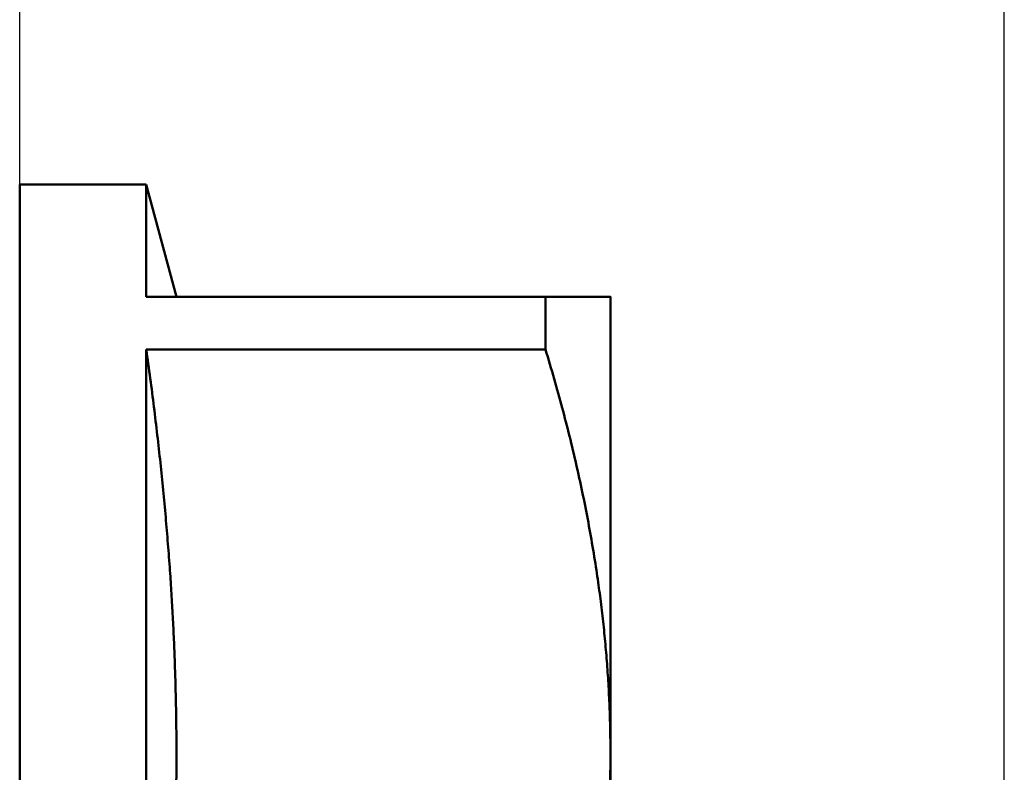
# Model space of a CAD drawing. Header units: millimetres. Extents: x -75 to 691, y -69 to 356.
# Tile 7 of 19: x 41 to 76, y 133 to 160. Entities that reach past the tile are written whole.
import ezdxf

# ---------------------------------------------------------------- set-up
doc = ezdxf.new("R2010")
doc.units = ezdxf.units.MM
doc.layers.add('Видимый контур (ГОСТ)', color=7, linetype='Continuous', lineweight=50)
doc.layers.add('Размер (ГОСТ)', color=7, linetype='Continuous', lineweight=25)
doc.styles.add('Обычный текст (ГОСТ)', font='GOST Common Italic.ttf')
doc.dimstyles.new('Обычный (ГОСТ)', dxfattribs={"dimtxt": 3.5, "dimasz": 3.5, "dimexe": 1, "dimexo": 0, "dimgap": 0.5, "dimtad": 1, "dimrnd": 1e-08, "dimtxsty": 'Обычный текст (ГОСТ)', "dimblk": 'Filled-1', "dimcen": 0.09, "dimdle": 15, "dimclrd": 256, "dimclre": 256, "dimclrt": 256, "dimazin": 2, "dimtfac": 0.714286, "dimtdec": 3, "dimtmove": 0, "dimatfit": 3, "dimfxl": 1, "dimtolj": 1, "dimlwd": 25, "dimlwe": 25, "dimarcsym": 0})

# ---------------------------------------------------------------- blocks, each defined once
blk = doc.blocks.new('Filled-1')
at = {"color": 0}
for p, q in [((0, 0), (-1, 0.143)), ((-1, 0.143), (-1, -0.143)), ((-1, 0), (0, 0)), ((-1, -0.143), (0, 0))]:
    blk.add_line(p, q, dxfattribs=at)
at = {"color": 0, "flags": 128}
blk.add_lwpolyline([(-1, -0.143), (0, 0), (-1, 0.143), (-1, -0.143)], dxfattribs=at)
at = {"color": 0}
blk.add_solid([(-1, -0.143), (0, 0), (-1, 0.143), (-1, -0.143)], dxfattribs=at)
blk = doc.blocks.new('*D8')
at = {"layer": 'Defpoints', "color": 0, "linetype": 'Continuous', "transparency": 16777216}
for p in [(76.153, 165.585), (41.153, 153.975), (76.153, 130.969)]:
    blk.add_point(p, dxfattribs=at)
at = {"layer": 'Размер (ГОСТ)', "linetype": 'Continuous', "lineweight": 25, "transparency": 16777216}
for p, q in [((41.153, 153.975), (41.153, 166.585)), ((76.153, 130.969), (76.153, 166.585)), ((44.653, 165.585), (72.653, 165.585))]:
    blk.add_line(p, q, dxfattribs=at)
at = {"layer": 'Размер (ГОСТ)', "linetype": 'Continuous', "lineweight": 25, "transparency": 16777216, "xscale": 3.5, "yscale": 3.5, "zscale": 3.5, "rotation": 180}
blk.add_blockref('Filled-1', (41.153, 165.585), dxfattribs=at)
at = {"layer": 'Размер (ГОСТ)', "linetype": 'Continuous', "lineweight": 25, "transparency": 16777216, "xscale": 3.5, "yscale": 3.5, "zscale": 3.5}
blk.add_blockref('Filled-1', (76.153, 165.585), dxfattribs=at)
at = {"layer": 'Размер (ГОСТ)', "linetype": 'Continuous', "lineweight": 25, "transparency": 16777216, "insert": (56.154, 169.585), "char_height": 3.5, "attachment_point": 1, "style": 'Обычный текст (ГОСТ)'}
blk.add_mtext('\\A1;35', dxfattribs=at)

msp = doc.modelspace()

# ---------------------------------------------------------------- linework, layer by layer
at = {"layer": 'Видимый контур (ГОСТ)'}
for p, q in [((41.1534, 80.9754), (41.1534, 153.9754)), ((41.1534, 153.9754), (45.6534, 153.9754)), ((45.6534, 149.9754), (45.6534, 153.9754)), ((46.7252, 149.9754), (45.6534, 153.9754)), ((59.844, 149.9754), (45.6534, 149.9754)), ((59.844, 149.9754), (59.844, 148.1129)), ((62.1534, 133.7254), (62.1534, 149.9754)), ((59.844, 148.1129), (45.6534, 148.1129)), ((45.6534, 119.3379), (45.6534, 148.1129)), ((62.1534, 101.2254), (62.1534, 133.7254))]:
    msp.add_line(p, q, dxfattribs=at)
for points, weights in [([(59.844, 149.9754), (62.1534, 149.9754), (62.1534, 149.9754)], [1.00824815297, 1.03455023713, 1]), ([(46.7252, 133.7254), (46.7252, 140.5021), (45.6534, 148.1129)], [1, 1.03030988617, 1]), ([(62.1534, 133.7254), (62.1534, 140.5021), (59.844, 148.1129)], [1, 1.03455023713, 1.00824815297]), ([(45.6534, 119.3379), (46.7252, 126.9486), (46.7252, 133.7254)], [1, 1.03030988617, 1]), ([(59.844, 119.3379), (62.1534, 126.9486), (62.1534, 133.7254)], [1.00824815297, 1.03455023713, 1])]:
    msp.add_rational_spline(points, weights, degree=2, dxfattribs=at)

# ---------------------------------------------------------------- dimensions: what is measured, and where the dimension line sits
at = {"layer": 'Размер (ГОСТ)', "linetype": 'Continuous', "lineweight": 25}
dim = msp.add_linear_dim(base=(76.1534, 165.5854), p1=(41.1534, 153.9754), p2=(76.1534, 130.9695), angle=180, dimstyle='Обычный (ГОСТ)', override={"dimgap": 0.5, "dimdec": 2, "dimtol": 0, "dimlim": 0, "dimtp": 0, "dimtm": 0, "dimtdec": 3, "dimtofl": 0, "dimatfit": 1}, dxfattribs=at)
dim.commit()
dim.dimension.update_dxf_attribs({"geometry": '*D8', "text_midpoint": (58.6534, 165.5854), "dimtype": 160})

doc.saveas('drawing.dxf')
